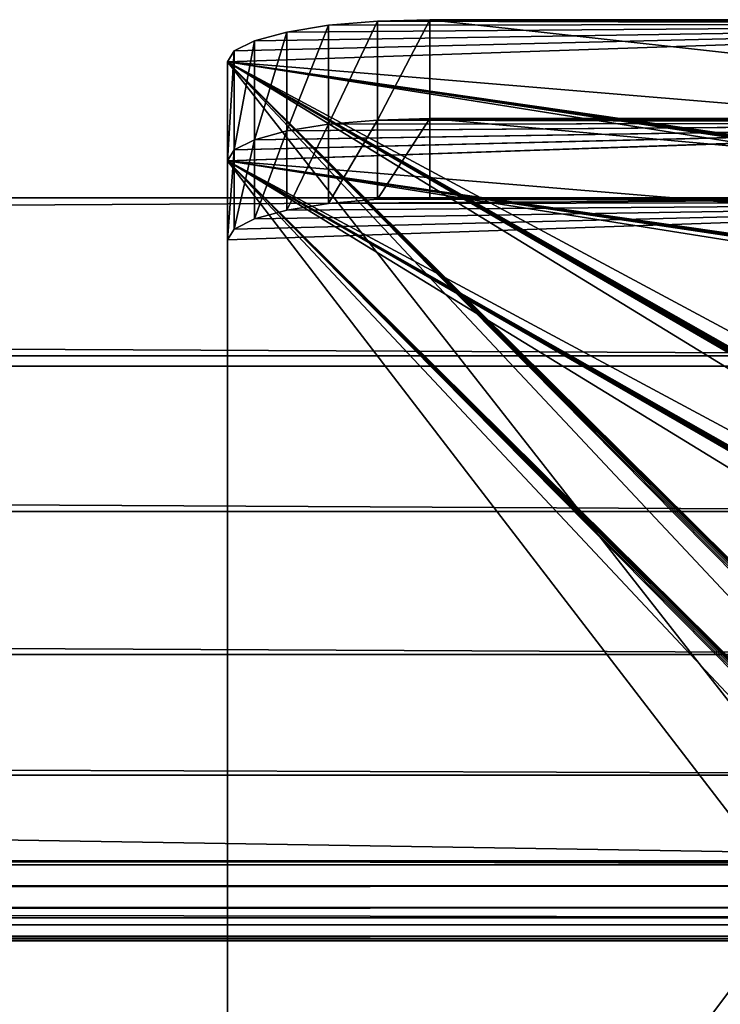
# Model space of a CAD drawing. Extents: x -277 to 1811, y -97 to 1083.
# Tile 74 of 81: x 1448 to 1483, y 399 to 447. Entities that reach past the tile are written whole.
import ezdxf

# ---------------------------------------------------------------- set-up
doc = ezdxf.new("R2010")
doc.units = 0
doc.header["$LTSCALE"] = 25.4
doc.layers.get('0').update_dxf_attribs({"color": 13, "linetype": 'CONTINUOUS'})
doc.layers.add('STEEL', color=134, linetype='CONTINUOUS')
doc.layers.add('WOOD', color=36, linetype='CONTINUOUS')

# ---------------------------------------------------------------- blocks, each defined once
blk = doc.blocks.new('LVI294_01A_03_01')
at = {"color": 0}
for p, q in [((-27, 4, -174.46), (-27, 4, 163.42)), ((-27, 4, 163.42), (-26.659, 4, 166.008)), ((-27, 0, 163.42), (-27, 4, 163.42)), ((-27, 4, -174.46), (-27, 4, 163.42)), ((-27, 0, 163.42), (-27, 4, 163.42)), ((-27, 0, 163.42), (-26.659, 4, 166.008)), ((-27, 4, 163.42), (-26.659, 4, 166.008)), ((-27, 0, 163.42), (-26.659, 4, 166.008)), ((-26.659, 4, 166.008), (-25.66, 4, 168.42)), ((-26.659, 0, 166.008), (-26.659, 4, 166.008)), ((-26.659, 0, 166.008), (-26.659, 4, 166.008)), ((-26.659, 0, 166.008), (-25.66, 4, 168.42)), ((-26.659, 4, 166.008), (-25.66, 4, 168.42)), ((-26.659, 0, 166.008), (-25.66, 4, 168.42)), ((-25.66, 4, 168.42), (-24.071, 4, 170.491)), ((-25.66, 0, 168.42), (-25.66, 4, 168.42)), ((-25.66, 0, 168.42), (-25.66, 4, 168.42)), ((-25.66, 0, 168.42), (-24.071, 4, 170.491)), ((-25.66, 4, 168.42), (-24.071, 4, 170.491)), ((-25.66, 0, 168.42), (-24.071, 4, 170.491)), ((-24.071, 4, 170.491), (-22, 4, 172.08)), ((-24.071, 0, 170.491), (-24.071, 4, 170.491)), ((-24.071, 0, 170.491), (-24.071, 4, 170.491)), ((-24.071, 0, 170.491), (-22, 4, 172.08)), ((-24.071, 4, 170.491), (-22, 4, 172.08)), ((-24.071, 0, 170.491), (-22, 4, 172.08)), ((-22, 4, 172.08), (-19.588, 4, 173.079)), ((-22, 0, 172.08), (-22, 4, 172.08)), ((-22, 0, 172.08), (-22, 4, 172.08)), ((-22, 0, 172.08), (-19.588, 4, 173.079)), ((-22, 4, 172.08), (-19.588, 4, 173.079)), ((-22, 0, 172.08), (-19.588, 4, 173.079)), ((-19.588, 4, 173.079), (-17, 4, 173.42)), ((-19.588, 0, 173.079), (-19.588, 4, 173.079)), ((-19.588, 0, 173.079), (-19.588, 4, 173.079)), ((-19.588, 0, 173.079), (-17, 4, 173.42)), ((-19.588, 4, 173.079), (-17, 4, 173.42)), ((-19.588, 0, 173.079), (-17, 4, 173.42)), ((-17, 4, 173.42), (26, 4, 173.42)), ((-17, 4, 173.42), (26, 4, 173.42)), ((-17, 4, 173.42), (-17, 0, 173.42)), ((-17, 4, 173.42), (-17, 0, 173.42)), ((-26.659, 0, 166.008), (-27, 0, 163.42)), ((-27, 0, 163.42), (-27, 0, -174.46)), ((-27, 0, 163.42), (-27, 0, -174.46)), ((-26.659, 0, 166.008), (-27, 0, 163.42)), ((-25.66, 0, 168.42), (-26.659, 0, 166.008)), ((-25.66, 0, 168.42), (-26.659, 0, 166.008)), ((-24.071, 0, 170.491), (-25.66, 0, 168.42)), ((-24.071, 0, 170.491), (-25.66, 0, 168.42)), ((-22, 0, 172.08), (-24.071, 0, 170.491)), ((-22, 0, 172.08), (-24.071, 0, 170.491)), ((-19.588, 0, 173.079), (-22, 0, 172.08)), ((-19.588, 0, 173.079), (-22, 0, 172.08)), ((-17, 0, 173.42), (-19.588, 0, 173.079)), ((-17, 0, 173.42), (-19.588, 0, 173.079)), ((26, 0, 173.42), (-17, 0, 173.42)), ((26, 0, 173.42), (-17, 0, 173.42))]:
    blk.add_line(p, q, dxfattribs=at)
at = {"color": 253}
mesh = blk.add_polyface(dxfattribs=at)
corners = [(-27, 4, 163.42), (27, 4, -174.46), (-27, 4, -174.46), (27, 4, 172.42), (-26.659, 4, 166.008), (-25.66, 4, 168.42), (-24.071, 4, 170.491), (-22, 4, 172.08), (-19.588, 4, 173.079), (26.966, 4, 172.679), (26.866, 4, 172.92), (26.707, 4, 173.127), (-17, 4, 173.42), (26.5, 4, 173.286), (26.259, 4, 173.386), (26, 4, 173.42)]
mesh.append_faces([[corners[k] for k in face] for face in [(0, 1, 2), (14, 12, 15)]], dxfattribs={"vtx0": -1, "color": 253})
mesh.append_faces([[corners[k] for k in face] for face in [(1, 0, 3), (3, 8, 9), (9, 8, 10), (10, 8, 11), (11, 12, 13), (13, 12, 14)]], dxfattribs={"vtx0": -1, "vtx1": -1, "color": 253})
mesh.append_faces([[corners[k] for k in face] for face in [(3, 0, 4), (3, 4, 5), (3, 5, 6), (3, 6, 7), (3, 7, 8), (11, 8, 12)]], dxfattribs={"vtx0": -1, "vtx2": -1, "color": 253})
mesh = blk.add_polyface(dxfattribs=at)
corners = [(-27, 4, 163.42), (-27, 0, -174.46), (-27, 0, 163.42), (-27, 4, -174.46)]
mesh.append_faces([[corners[k] for k in face] for face in [(0, 1, 2), (1, 0, 3)]], dxfattribs={"vtx0": -1, "color": 253})
mesh = blk.add_polyface(dxfattribs=at)
corners = [(-26.659, 4, 166.008), (-27, 4, 163.42), (-27, 0, 163.42)]
mesh.append_faces([[corners[k] for k in face] for face in [(0, 1, 2)]], dxfattribs={"color": 253})
mesh = blk.add_polyface(dxfattribs=at)
corners = [(-26.659, 4, 166.008), (-27, 0, 163.42), (-26.659, 0, 166.008)]
mesh.append_faces([[corners[k] for k in face] for face in [(0, 1, 2)]], dxfattribs={"color": 253})
mesh = blk.add_polyface(dxfattribs=at)
corners = [(-26.659, 4, 166.008), (-26.659, 0, 166.008), (-25.66, 4, 168.42)]
mesh.append_faces([[corners[k] for k in face] for face in [(0, 1, 2)]], dxfattribs={"color": 253})
mesh = blk.add_polyface(dxfattribs=at)
corners = [(-25.66, 4, 168.42), (-26.659, 0, 166.008), (-25.66, 0, 168.42)]
mesh.append_faces([[corners[k] for k in face] for face in [(0, 1, 2)]], dxfattribs={"color": 253})
mesh = blk.add_polyface(dxfattribs=at)
corners = [(-25.66, 4, 168.42), (-25.66, 0, 168.42), (-24.071, 4, 170.491)]
mesh.append_faces([[corners[k] for k in face] for face in [(0, 1, 2)]], dxfattribs={"color": 253})
mesh = blk.add_polyface(dxfattribs=at)
corners = [(-24.071, 4, 170.491), (-25.66, 0, 168.42), (-24.071, 0, 170.491)]
mesh.append_faces([[corners[k] for k in face] for face in [(0, 1, 2)]], dxfattribs={"color": 253})
mesh = blk.add_polyface(dxfattribs=at)
corners = [(-22, 4, 172.08), (-24.071, 4, 170.491), (-24.071, 0, 170.491)]
mesh.append_faces([[corners[k] for k in face] for face in [(0, 1, 2)]], dxfattribs={"color": 253})
mesh = blk.add_polyface(dxfattribs=at)
corners = [(-22, 4, 172.08), (-24.071, 0, 170.491), (-22, 0, 172.08)]
mesh.append_faces([[corners[k] for k in face] for face in [(0, 1, 2)]], dxfattribs={"color": 253})
mesh = blk.add_polyface(dxfattribs=at)
corners = [(-19.588, 4, 173.079), (-22, 4, 172.08), (-22, 0, 172.08)]
mesh.append_faces([[corners[k] for k in face] for face in [(0, 1, 2)]], dxfattribs={"color": 253})
mesh = blk.add_polyface(dxfattribs=at)
corners = [(-19.588, 0, 173.079), (-19.588, 4, 173.079), (-22, 0, 172.08)]
mesh.append_faces([[corners[k] for k in face] for face in [(0, 1, 2)]], dxfattribs={"color": 253})
mesh = blk.add_polyface(dxfattribs=at)
corners = [(-17, 4, 173.42), (-19.588, 4, 173.079), (-19.588, 0, 173.079)]
mesh.append_faces([[corners[k] for k in face] for face in [(0, 1, 2)]], dxfattribs={"color": 253})
mesh = blk.add_polyface(dxfattribs=at)
corners = [(-17, 4, 173.42), (-19.588, 0, 173.079), (-17, 0, 173.42)]
mesh.append_faces([[corners[k] for k in face] for face in [(0, 1, 2)]], dxfattribs={"color": 253})
mesh = blk.add_polyface(dxfattribs=at)
corners = [(26, 0, 173.42), (-17, 4, 173.42), (-17, 0, 173.42), (26, 4, 173.42)]
mesh.append_faces([[corners[k] for k in face] for face in [(0, 1, 2), (1, 0, 3)]], dxfattribs={"vtx0": -1, "color": 253})
mesh = blk.add_polyface(dxfattribs=at)
corners = [(27, 0, 172.42), (-27, 0, -174.46), (27, 0, -174.46), (-27, 0, 163.42), (-26.659, 0, 166.008), (-25.66, 0, 168.42), (-24.071, 0, 170.491), (-22, 0, 172.08), (-19.588, 0, 173.079), (26.966, 0, 172.679), (26.866, 0, 172.92), (26.707, 0, 173.127), (-17, 0, 173.42), (26.5, 0, 173.286), (26.259, 0, 173.386), (26, 0, 173.42)]
mesh.append_faces([[corners[k] for k in face] for face in [(0, 1, 2), (12, 14, 15)]], dxfattribs={"vtx0": -1, "color": 253})
mesh.append_faces([[corners[k] for k in face] for face in [(1, 0, 3), (3, 0, 4), (4, 0, 5), (5, 0, 6), (6, 0, 7), (7, 0, 8), (8, 11, 12)]], dxfattribs={"vtx0": -1, "vtx1": -1, "color": 253})
mesh.append_faces([[corners[k] for k in face] for face in [(8, 0, 9), (8, 9, 10), (8, 10, 11), (12, 11, 13), (12, 13, 14)]], dxfattribs={"vtx0": -1, "vtx2": -1, "color": 253})
blk = doc.blocks.new('LVI294_01A_02_03_DREWNO')
at = {"color": 0}
for p, q in [((30, 30, 300), (22.235, 28.978, 1788)), ((30, 30, 300), (22.235, 28.978, 1788)), ((30, 30, 1788), (30, 30, 300)), ((30, 30, 1788), (30, 30, 300)), ((35, 30, 300), (35, 30, 1788)), ((35, 30, 1788), (36.294, 29.83, 300)), ((35, 30, 1788), (36.294, 29.83, 300)), ((35, 30, 300), (35, 30, 1788)), ((36.294, 29.83, 1788), (36.294, 29.83, 300)), ((36.294, 29.83, 1788), (36.294, 29.83, 300)), ((36.294, 29.83, 1788), (37.5, 29.33, 300)), ((36.294, 29.83, 1788), (37.5, 29.33, 300)), ((37.5, 29.33, 1788), (37.5, 29.33, 300)), ((37.5, 29.33, 1788), (37.5, 29.33, 300)), ((37.5, 29.33, 1788), (38.536, 28.536, 300)), ((37.5, 29.33, 1788), (38.536, 28.536, 300)), ((22.235, 28.978, 300), (15, 25.981, 1788)), ((22.235, 28.978, 300), (15, 25.981, 1788)), ((22.235, 28.978, 300), (22.235, 28.978, 1788)), ((22.235, 28.978, 300), (22.235, 28.978, 1788)), ((38.536, 28.536, 1788), (38.536, 28.536, 300)), ((38.536, 28.536, 1788), (38.536, 28.536, 300)), ((38.536, 28.536, 1788), (39.33, 27.5, 300)), ((38.536, 28.536, 1788), (39.33, 27.5, 300)), ((39.33, 27.5, 1788), (39.33, 27.5, 300)), ((39.33, 27.5, 1788), (39.33, 27.5, 300)), ((39.33, 27.5, 1788), (39.83, 26.294, 300)), ((39.33, 27.5, 1788), (39.83, 26.294, 300)), ((39.83, 26.294, 1788), (39.83, 26.294, 300)), ((39.83, 26.294, 1788), (39.83, 26.294, 300)), ((39.83, 26.294, 1788), (40, 25, 300)), ((39.83, 26.294, 1788), (40, 25, 300)), ((15, 25.981, 300), (8.787, 21.213, 1788)), ((15, 25.981, 300), (8.787, 21.213, 1788)), ((15, 25.981, 300), (15, 25.981, 1788)), ((15, 25.981, 300), (15, 25.981, 1788)), ((40, 25, 300), (40, 25, 1788)), ((40, 25, 300), (40, 25, 1788)), ((8.787, 21.213, 300), (4.019, 15, 1788)), ((8.787, 21.213, 300), (4.019, 15, 1788)), ((8.787, 21.213, 300), (8.787, 21.213, 1788)), ((8.787, 21.213, 300), (8.787, 21.213, 1788)), ((4.019, 15, 300), (1.022, 7.765, 1788)), ((4.019, 15, 300), (1.022, 7.765, 1788)), ((4.019, 15, 300), (4.019, 15, 1788)), ((4.019, 15, 300), (4.019, 15, 1788)), ((1.022, 7.765, 300), (0, 0, 1788)), ((1.022, 7.765, 300), (0, 0, 1788)), ((1.022, 7.765, 300), (1.022, 7.765, 1788)), ((1.022, 7.765, 300), (1.022, 7.765, 1788)), ((0, 0, 1788), (0, 0, 300)), ((0, 0, 1788), (0, 0, 300)), ((40, 0, 300), (40, 0, 1788)), ((40, 0, 300), (40, 0, 1788))]:
    blk.add_line(p, q, dxfattribs=at)
at = {"color": 253}
mesh = blk.add_polyface(dxfattribs=at)
corners = [(30, 30, 1788), (30, 30, 300), (22.235, 28.978, 1788)]
mesh.append_faces([[corners[k] for k in face] for face in [(0, 1, 2)]], dxfattribs={"color": 253})
mesh = blk.add_polyface(dxfattribs=at)
corners = [(22.235, 28.978, 1788), (30, 30, 300), (22.235, 28.978, 300)]
mesh.append_faces([[corners[k] for k in face] for face in [(0, 1, 2)]], dxfattribs={"color": 253})
mesh = blk.add_polyface(dxfattribs=at)
corners = [(30, 30, 1788), (35, 30, 300), (30, 30, 300), (35, 30, 1788)]
mesh.append_faces([[corners[k] for k in face] for face in [(0, 1, 2), (1, 0, 3)]], dxfattribs={"vtx0": -1, "color": 253})
mesh = blk.add_polyface(dxfattribs=at)
corners = [(35, 30, 1788), (36.294, 29.83, 300), (35, 30, 300)]
mesh.append_faces([[corners[k] for k in face] for face in [(0, 1, 2)]], dxfattribs={"color": 253})
mesh = blk.add_polyface(dxfattribs=at)
corners = [(36.294, 29.83, 1788), (36.294, 29.83, 300), (35, 30, 1788)]
mesh.append_faces([[corners[k] for k in face] for face in [(0, 1, 2)]], dxfattribs={"color": 253})
mesh = blk.add_polyface(dxfattribs=at)
corners = [(36.294, 29.83, 1788), (37.5, 29.33, 300), (36.294, 29.83, 300)]
mesh.append_faces([[corners[k] for k in face] for face in [(0, 1, 2)]], dxfattribs={"color": 253})
mesh = blk.add_polyface(dxfattribs=at)
corners = [(37.5, 29.33, 1788), (37.5, 29.33, 300), (36.294, 29.83, 1788)]
mesh.append_faces([[corners[k] for k in face] for face in [(0, 1, 2)]], dxfattribs={"color": 253})
mesh = blk.add_polyface(dxfattribs=at)
corners = [(37.5, 29.33, 1788), (38.536, 28.536, 300), (37.5, 29.33, 300)]
mesh.append_faces([[corners[k] for k in face] for face in [(0, 1, 2)]], dxfattribs={"color": 253})
mesh = blk.add_polyface(dxfattribs=at)
corners = [(38.536, 28.536, 1788), (38.536, 28.536, 300), (37.5, 29.33, 1788)]
mesh.append_faces([[corners[k] for k in face] for face in [(0, 1, 2)]], dxfattribs={"color": 253})
mesh = blk.add_polyface(dxfattribs=at)
corners = [(22.235, 28.978, 1788), (22.235, 28.978, 300), (15, 25.981, 1788)]
mesh.append_faces([[corners[k] for k in face] for face in [(0, 1, 2)]], dxfattribs={"color": 253})
mesh = blk.add_polyface(dxfattribs=at)
corners = [(15, 25.981, 1788), (22.235, 28.978, 300), (15, 25.981, 300)]
mesh.append_faces([[corners[k] for k in face] for face in [(0, 1, 2)]], dxfattribs={"color": 253})
mesh = blk.add_polyface(dxfattribs=at)
corners = [(38.536, 28.536, 300), (38.536, 28.536, 1788), (39.33, 27.5, 300)]
mesh.append_faces([[corners[k] for k in face] for face in [(0, 1, 2)]], dxfattribs={"color": 253})
mesh = blk.add_polyface(dxfattribs=at)
corners = [(38.536, 28.536, 1788), (39.33, 27.5, 1788), (39.33, 27.5, 300)]
mesh.append_faces([[corners[k] for k in face] for face in [(0, 1, 2)]], dxfattribs={"color": 253})
mesh = blk.add_polyface(dxfattribs=at)
corners = [(39.33, 27.5, 300), (39.33, 27.5, 1788), (39.83, 26.294, 300)]
mesh.append_faces([[corners[k] for k in face] for face in [(0, 1, 2)]], dxfattribs={"color": 253})
mesh = blk.add_polyface(dxfattribs=at)
corners = [(39.33, 27.5, 1788), (39.83, 26.294, 1788), (39.83, 26.294, 300)]
mesh.append_faces([[corners[k] for k in face] for face in [(0, 1, 2)]], dxfattribs={"color": 253})
mesh = blk.add_polyface(dxfattribs=at)
corners = [(39.83, 26.294, 300), (39.83, 26.294, 1788), (40, 25, 300)]
mesh.append_faces([[corners[k] for k in face] for face in [(0, 1, 2)]], dxfattribs={"color": 253})
mesh = blk.add_polyface(dxfattribs=at)
corners = [(39.83, 26.294, 1788), (40, 25, 1788), (40, 25, 300)]
mesh.append_faces([[corners[k] for k in face] for face in [(0, 1, 2)]], dxfattribs={"color": 253})
mesh = blk.add_polyface(dxfattribs=at)
corners = [(15, 25.981, 1788), (15, 25.981, 300), (8.787, 21.213, 1788)]
mesh.append_faces([[corners[k] for k in face] for face in [(0, 1, 2)]], dxfattribs={"color": 253})
mesh = blk.add_polyface(dxfattribs=at)
corners = [(8.787, 21.213, 1788), (15, 25.981, 300), (8.787, 21.213, 300)]
mesh.append_faces([[corners[k] for k in face] for face in [(0, 1, 2)]], dxfattribs={"color": 253})
mesh = blk.add_polyface(dxfattribs=at)
corners = [(40, 25, 300), (40, 0, 1788), (40, 0, 300), (40, 25, 1788)]
mesh.append_faces([[corners[k] for k in face] for face in [(0, 1, 2), (1, 0, 3)]], dxfattribs={"vtx0": -1, "color": 253})
mesh = blk.add_polyface(dxfattribs=at)
corners = [(8.787, 21.213, 300), (4.019, 15, 1788), (8.787, 21.213, 1788)]
mesh.append_faces([[corners[k] for k in face] for face in [(0, 1, 2)]], dxfattribs={"color": 253})
mesh = blk.add_polyface(dxfattribs=at)
corners = [(8.787, 21.213, 300), (4.019, 15, 300), (4.019, 15, 1788)]
mesh.append_faces([[corners[k] for k in face] for face in [(0, 1, 2)]], dxfattribs={"color": 253})
mesh = blk.add_polyface(dxfattribs=at)
corners = [(4.019, 15, 1788), (4.019, 15, 300), (1.022, 7.765, 1788)]
mesh.append_faces([[corners[k] for k in face] for face in [(0, 1, 2)]], dxfattribs={"color": 253})
mesh = blk.add_polyface(dxfattribs=at)
corners = [(4.019, 15, 300), (1.022, 7.765, 300), (1.022, 7.765, 1788)]
mesh.append_faces([[corners[k] for k in face] for face in [(0, 1, 2)]], dxfattribs={"color": 253})
mesh = blk.add_polyface(dxfattribs=at)
corners = [(1.022, 7.765, 300), (0, 0, 1788), (1.022, 7.765, 1788)]
mesh.append_faces([[corners[k] for k in face] for face in [(0, 1, 2)]], dxfattribs={"color": 253})
mesh = blk.add_polyface(dxfattribs=at)
corners = [(1.022, 7.765, 300), (0, 0, 300), (0, 0, 1788)]
mesh.append_faces([[corners[k] for k in face] for face in [(0, 1, 2)]], dxfattribs={"color": 253})
mesh = blk.add_polyface(dxfattribs=at)
corners = [(40, 0, 1788), (0, 0, 300), (40, 0, 300), (0, 0, 1788)]
mesh.append_faces([[corners[k] for k in face] for face in [(0, 1, 2), (1, 0, 3)]], dxfattribs={"vtx0": -1, "color": 253})
blk = doc.blocks.new('LVI294_01A_03')
at = {"color": 0, "extrusion": (-5.60313e-15, -0.207912, 0.978148), "rotation": 180.0000000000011}
blk.add_blockref('LVI294_01A_03_01', (-561, 729.633, 158.897), dxfattribs=at)
at = {"color": 0, "extrusion": (1, -6.68959e-15, 2.12018e-15), "rotation": 282.0000000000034}
blk.add_blockref('LVI294_01A_02_03_DREWNO', (644.596, 476.754, -886.5), dxfattribs=at)
blk = doc.blocks.new('LUSTROLVI294_01A_01_03')
at = {"color": 0}
for p, q in [((361.514, 433.12, 10), (361.443, 432.787, 7.412)), ((361.514, 433.12, 10), (361.443, 432.787, 7.412)), ((361.514, 433.12, 54), (361.514, 433.12, 10)), ((361.514, 433.12, 10), (366.404, 432.08, 10)), ((361.514, 433.12, 10), (366.404, 432.08, 10)), ((361.514, 433.12, 54), (361.514, 433.12, 10)), ((361.443, 432.787, 7.412), (361.235, 431.81, 5)), ((361.443, 432.787, 7.412), (361.235, 431.81, 5)), ((366.404, 432.08, 10), (361.443, 432.787, 7.412)), ((366.404, 432.08, 10), (361.443, 432.787, 7.412)), ((366.333, 431.747, 7.412), (361.443, 432.787, 7.412)), ((366.333, 431.747, 7.412), (361.443, 432.787, 7.412)), ((361.235, 431.81, 5), (360.905, 430.255, 2.929)), ((361.235, 431.81, 5), (360.905, 430.255, 2.929)), ((366.333, 431.747, 7.412), (361.235, 431.81, 5)), ((366.333, 431.747, 7.412), (361.235, 431.81, 5)), ((366.126, 430.77, 5), (361.235, 431.81, 5)), ((366.126, 430.77, 5), (361.235, 431.81, 5)), ((366.126, 430.77, 5), (366.333, 431.747, 7.412)), ((366.126, 430.77, 5), (366.333, 431.747, 7.412)), ((366.333, 431.747, 7.412), (366.404, 432.08, 10)), ((366.333, 431.747, 7.412), (366.404, 432.08, 10)), ((366.404, 432.08, 10), (366.404, 432.08, 54)), ((366.404, 432.08, 10), (366.404, 432.08, 54)), ((366.126, 430.77, 5), (360.905, 430.255, 2.929)), ((366.126, 430.77, 5), (360.905, 430.255, 2.929)), ((365.795, 429.215, 2.929), (366.126, 430.77, 5)), ((365.795, 429.215, 2.929), (366.126, 430.77, 5)), ((360.905, 430.255, 2.929), (360.474, 428.229, 1.34)), ((360.905, 430.255, 2.929), (360.474, 428.229, 1.34)), ((365.795, 429.215, 2.929), (360.905, 430.255, 2.929)), ((365.795, 429.215, 2.929), (360.905, 430.255, 2.929)), ((365.795, 429.215, 2.929), (360.474, 428.229, 1.34)), ((365.795, 429.215, 2.929), (360.474, 428.229, 1.34)), ((365.365, 427.19, 1.34), (365.795, 429.215, 2.929)), ((365.365, 427.19, 1.34), (365.795, 429.215, 2.929)), ((360.474, 428.229, 1.34), (359.973, 425.87, 0.341)), ((360.474, 428.229, 1.34), (359.973, 425.87, 0.341)), ((365.365, 427.19, 1.34), (360.474, 428.229, 1.34)), ((365.365, 427.19, 1.34), (360.474, 428.229, 1.34)), ((365.365, 427.19, 1.34), (359.973, 425.87, 0.341)), ((365.365, 427.19, 1.34), (359.973, 425.87, 0.341)), ((364.863, 424.831, 0.341), (365.365, 427.19, 1.34)), ((364.863, 424.831, 0.341), (365.365, 427.19, 1.34)), ((359.973, 425.87, 0.341), (359.434, 423.338)), ((359.973, 425.87, 0.341), (359.434, 423.338)), ((364.863, 424.831, 0.341), (359.973, 425.87, 0.341)), ((364.863, 424.831, 0.341), (359.973, 425.87, 0.341)), ((364.863, 424.831, 0.341), (359.434, 423.338)), ((364.863, 424.831, 0.341), (359.434, 423.338)), ((364.325, 422.299), (364.863, 424.831, 0.341)), ((364.325, 422.299), (364.863, 424.831, 0.341)), ((359.434, 423.338), (289.285, 93.313)), ((359.434, 423.338), (289.285, 93.313)), ((364.325, 422.299), (359.434, 423.338)), ((364.325, 422.299), (359.434, 423.338)), ((294.176, 92.273), (364.325, 422.299)), ((294.176, 92.273), (364.325, 422.299))]:
    blk.add_line(p, q, dxfattribs=at)
at = {"color": 253}
mesh = blk.add_polyface(dxfattribs=at)
corners = [(325.76, 264.912, 58.259), (325.753, 264.879, 55), (325.753, 264.879, 58), (350.709, 382.29, 58.259), (350.702, 382.256, 55), (350.702, 382.256, 58), (300.803, 147.501, 55), (289.285, 93.313), (289.285, 93.313, 55), (359.434, 423.338), (300.803, 147.501, 58), (300.81, 147.534, 58.259), (300.831, 147.632, 58.5), (300.864, 147.787, 58.707), (300.907, 147.99, 58.866), (300.957, 148.226, 58.966), (304.962, 167.064, 55), (301.011, 148.479, 59), (304.754, 166.086, 59), (304.807, 166.339, 58.966), (304.858, 166.575, 58.866), (304.901, 166.777, 58.707), (304.934, 166.933, 58.5), (304.954, 167.03, 58.259), (304.962, 167.064, 58), (325.781, 265.01, 58.5), (325.814, 265.165, 58.707), (325.857, 265.368, 58.866), (325.907, 265.604, 58.966), (325.961, 265.857, 59), (329.911, 284.442, 55), (329.703, 283.463, 59), (329.757, 283.717, 58.966), (329.807, 283.952, 58.866), (329.85, 284.155, 58.707), (329.883, 284.31, 58.5), (329.904, 284.408, 58.259), (329.911, 284.442, 58), (350.73, 382.387, 58.5), (350.763, 382.543, 58.707), (350.806, 382.745, 58.866), (350.856, 382.981, 58.966), (350.91, 383.234, 59), (354.86, 401.819, 55), (354.652, 400.841, 59), (354.706, 401.094, 58.966), (354.756, 401.33, 58.866), (354.799, 401.533, 58.707), (354.833, 401.688, 58.5), (354.853, 401.786, 58.259), (354.86, 401.819, 58), (361.306, 432.142, 55), (359.973, 425.87, 0.341), (360.474, 428.229, 1.34), (360.905, 430.255, 2.929), (361.235, 431.81, 5), (361.443, 432.787, 7.412), (361.359, 432.395, 54.966), (361.41, 432.631, 54.866), (361.453, 432.833, 54.707), (361.514, 433.12, 10), (361.486, 432.989, 54.5), (361.506, 433.087, 54.259), (361.514, 433.12, 54)]
mesh.append_faces([[corners[k] for k in face] for face in [(0, 1, 2), (3, 4, 5), (6, 7, 8), (16, 23, 24), (30, 36, 37), (43, 49, 50), (60, 62, 63)]], dxfattribs={"vtx0": -1, "color": 253})
mesh.append_faces([[corners[k] for k in face] for face in [(7, 6, 9), (9, 51, 52), (52, 51, 53), (53, 51, 54), (54, 51, 55), (55, 51, 56), (56, 59, 60)]], dxfattribs={"vtx0": -1, "vtx1": -1, "color": 253})
mesh.append_faces([[corners[k] for k in face] for face in [(9, 15, 16), (9, 1, 0), (9, 29, 30), (9, 4, 3), (9, 42, 43)]], dxfattribs={"vtx0": -1, "vtx1": -1, "vtx2": -1, "color": 253})
mesh.append_faces([[corners[k] for k in face] for face in [(9, 6, 10), (9, 10, 11), (9, 11, 12), (9, 12, 13), (9, 13, 14), (9, 14, 15), (16, 15, 17), (16, 17, 18), (16, 18, 19), (16, 19, 20), (16, 20, 21), (16, 21, 22), (16, 22, 23), (9, 16, 1), (9, 0, 25), (9, 25, 26), (9, 26, 27), (9, 27, 28), (9, 28, 29), (30, 29, 31), (30, 31, 32), (30, 32, 33), (30, 33, 34), (30, 34, 35), (30, 35, 36), (9, 30, 4), (9, 3, 38), (9, 38, 39), (9, 39, 40), (9, 40, 41), (9, 41, 42), (43, 42, 44), (43, 44, 45), (43, 45, 46), (43, 46, 47), (43, 47, 48), (43, 48, 49), (9, 43, 51), (56, 51, 57), (56, 57, 58), (56, 58, 59), (60, 59, 61), (60, 61, 62)]], dxfattribs={"vtx0": -1, "vtx2": -1, "color": 253})
mesh = blk.add_polyface(dxfattribs=at)
corners = [(366.404, 432.08, 10), (361.443, 432.787, 7.412), (361.514, 433.12, 10)]
mesh.append_faces([[corners[k] for k in face] for face in [(0, 1, 2)]], dxfattribs={"color": 253})
mesh = blk.add_polyface(dxfattribs=at)
corners = [(361.514, 433.12, 54), (366.404, 432.08, 10), (361.514, 433.12, 10), (366.404, 432.08, 54)]
mesh.append_faces([[corners[k] for k in face] for face in [(0, 1, 2), (1, 0, 3)]], dxfattribs={"vtx0": -1, "color": 253})
mesh = blk.add_polyface(dxfattribs=at)
corners = [(361.443, 432.787, 7.412), (366.333, 431.747, 7.412), (361.235, 431.81, 5)]
mesh.append_faces([[corners[k] for k in face] for face in [(0, 1, 2)]], dxfattribs={"color": 253})
mesh = blk.add_polyface(dxfattribs=at)
corners = [(366.404, 432.08, 10), (366.333, 431.747, 7.412), (361.443, 432.787, 7.412)]
mesh.append_faces([[corners[k] for k in face] for face in [(0, 1, 2)]], dxfattribs={"color": 253})
mesh = blk.add_polyface(dxfattribs=at)
corners = [(364.325, 422.299), (294.176, 92.273, 55), (294.176, 92.273), (305.694, 146.461, 55), (305.694, 146.461, 58), (305.701, 146.495, 58.259), (305.722, 146.592, 58.5), (305.755, 146.748, 58.707), (305.798, 146.95, 58.866), (305.848, 147.186, 58.966), (309.852, 166.024, 55), (305.902, 147.439, 59), (309.644, 165.046, 59), (309.698, 165.299, 58.966), (309.748, 165.535, 58.866), (309.791, 165.738, 58.707), (309.824, 165.893, 58.5), (309.845, 165.991, 58.259), (330.643, 263.839, 55), (330.643, 263.839, 58), (330.651, 263.872, 58.259), (330.671, 263.97, 58.5), (330.704, 264.126, 58.707), (330.747, 264.328, 58.866), (330.798, 264.564, 58.966), (330.851, 264.817, 59), (334.802, 283.402, 55), (334.594, 282.424, 59), (334.648, 282.677, 58.966), (334.698, 282.913, 58.866), (334.741, 283.115, 58.707), (334.774, 283.271, 58.5), (334.795, 283.369, 58.259), (334.802, 283.402, 58), (355.593, 381.217, 55), (355.593, 381.217, 58), (355.6, 381.25, 58.259), (355.621, 381.348, 58.5), (355.654, 381.503, 58.707), (355.697, 381.706, 58.866), (355.747, 381.942, 58.966), (355.801, 382.195, 59), (359.751, 400.78, 55), (359.543, 399.802, 59), (359.597, 400.055, 58.966), (359.647, 400.291, 58.866), (359.69, 400.493, 58.707), (359.723, 400.649, 58.5), (359.744, 400.746, 58.259), (359.751, 400.78, 58), (366.196, 431.102, 55), (364.863, 424.831, 0.341), (365.365, 427.19, 1.34), (365.795, 429.215, 2.929), (366.126, 430.77, 5), (366.333, 431.747, 7.412), (366.25, 431.355, 54.966), (366.3, 431.591, 54.866), (366.343, 431.794, 54.707), (366.404, 432.08, 10), (366.376, 431.949, 54.5), (366.397, 432.047, 54.259), (366.404, 432.08, 54), (309.852, 166.024, 58)]
mesh.append_faces([[corners[k] for k in face] for face in [(0, 1, 2), (32, 26, 33), (48, 42, 49), (61, 59, 62)]], dxfattribs={"vtx0": -1, "color": 253})
mesh.append_faces([[corners[k] for k in face] for face in [(1, 0, 3), (3, 0, 4), (4, 0, 5), (5, 0, 6), (6, 0, 7), (7, 0, 8), (8, 0, 9), (9, 10, 11), (11, 10, 12), (12, 10, 13), (13, 10, 14), (14, 10, 15), (15, 10, 16), (16, 10, 17), (10, 0, 18), (18, 0, 19), (19, 0, 20), (20, 0, 21), (21, 0, 22), (22, 0, 23), (23, 0, 24), (24, 0, 25), (25, 26, 27), (27, 26, 28), (28, 26, 29), (29, 26, 30), (30, 26, 31), (31, 26, 32), (26, 0, 34), (34, 0, 35), (35, 0, 36), (36, 0, 37), (37, 0, 38), (38, 0, 39), (39, 0, 40), (40, 0, 41), (41, 42, 43), (43, 42, 44), (44, 42, 45), (45, 42, 46), (46, 42, 47), (47, 42, 48), (42, 0, 50), (50, 55, 56), (56, 55, 57), (57, 55, 58), (58, 59, 60), (60, 59, 61)]], dxfattribs={"vtx0": -1, "vtx1": -1, "color": 253})
mesh.append_faces([[corners[k] for k in face] for face in [(9, 0, 10), (25, 0, 26), (41, 0, 42)]], dxfattribs={"vtx0": -1, "vtx1": -1, "vtx2": -1, "color": 253})
mesh.append_faces([[corners[k] for k in face] for face in [(50, 0, 51), (50, 51, 52), (50, 52, 53), (50, 53, 54), (50, 54, 55), (58, 55, 59)]], dxfattribs={"vtx0": -1, "vtx2": -1, "color": 253})
mesh.append_faces([[corners[k] for k in face] for face in [(63, 17, 10)]], dxfattribs={"vtx1": -1, "color": 253})
mesh = blk.add_polyface(dxfattribs=at)
corners = [(361.235, 431.81, 5), (366.126, 430.77, 5), (360.905, 430.255, 2.929)]
mesh.append_faces([[corners[k] for k in face] for face in [(0, 1, 2)]], dxfattribs={"color": 253})
mesh = blk.add_polyface(dxfattribs=at)
corners = [(366.333, 431.747, 7.412), (366.126, 430.77, 5), (361.235, 431.81, 5)]
mesh.append_faces([[corners[k] for k in face] for face in [(0, 1, 2)]], dxfattribs={"color": 253})
mesh = blk.add_polyface(dxfattribs=at)
corners = [(366.126, 430.77, 5), (365.795, 429.215, 2.929), (360.905, 430.255, 2.929)]
mesh.append_faces([[corners[k] for k in face] for face in [(0, 1, 2)]], dxfattribs={"color": 253})
mesh = blk.add_polyface(dxfattribs=at)
corners = [(365.795, 429.215, 2.929), (360.474, 428.229, 1.34), (360.905, 430.255, 2.929)]
mesh.append_faces([[corners[k] for k in face] for face in [(0, 1, 2)]], dxfattribs={"color": 253})
mesh = blk.add_polyface(dxfattribs=at)
corners = [(365.795, 429.215, 2.929), (365.365, 427.19, 1.34), (360.474, 428.229, 1.34)]
mesh.append_faces([[corners[k] for k in face] for face in [(0, 1, 2)]], dxfattribs={"color": 253})
mesh = blk.add_polyface(dxfattribs=at)
corners = [(365.365, 427.19, 1.34), (359.973, 425.87, 0.341), (360.474, 428.229, 1.34)]
mesh.append_faces([[corners[k] for k in face] for face in [(0, 1, 2)]], dxfattribs={"color": 253})
mesh = blk.add_polyface(dxfattribs=at)
corners = [(365.365, 427.19, 1.34), (364.863, 424.831, 0.341), (359.973, 425.87, 0.341)]
mesh.append_faces([[corners[k] for k in face] for face in [(0, 1, 2)]], dxfattribs={"color": 253})
mesh = blk.add_polyface(dxfattribs=at)
corners = [(364.863, 424.831, 0.341), (359.434, 423.338), (359.973, 425.87, 0.341)]
mesh.append_faces([[corners[k] for k in face] for face in [(0, 1, 2)]], dxfattribs={"color": 253})
mesh = blk.add_polyface(dxfattribs=at)
corners = [(364.863, 424.831, 0.341), (364.325, 422.299), (359.434, 423.338)]
mesh.append_faces([[corners[k] for k in face] for face in [(0, 1, 2)]], dxfattribs={"color": 253})
mesh = blk.add_polyface(dxfattribs=at)
corners = [(359.434, 423.338), (294.176, 92.273), (289.285, 93.313), (364.325, 422.299)]
mesh.append_faces([[corners[k] for k in face] for face in [(0, 1, 2), (1, 0, 3)]], dxfattribs={"vtx0": -1, "color": 253})
blk = doc.blocks.new('LUSTROLVI294_01A_01')
at = {"color": 0, "extrusion": (1, 5.76679e-15, 6.2433e-15), "rotation": 179.9999999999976}
blk.add_blockref('LUSTROLVI294_01A_01_03', (1001.197, -42.803, -317), dxfattribs=at)

msp = doc.modelspace()

# ---------------------------------------------------------------- block references
at = {"layer": 'STEEL', "color": 0, "extrusion": (1.83187e-15, 8.62817e-31, -1), "rotation": 180}
msp.add_blockref('LUSTROLVI294_01A_01', (-1775.536, 1082.154, -367.197), dxfattribs=at)
at = {"layer": 'WOOD', "color": 0, "rotation": 180}
msp.add_blockref('LVI294_01A_03', (924.536, 1083.154, 367.197), dxfattribs=at)

doc.saveas('drawing.dxf')
